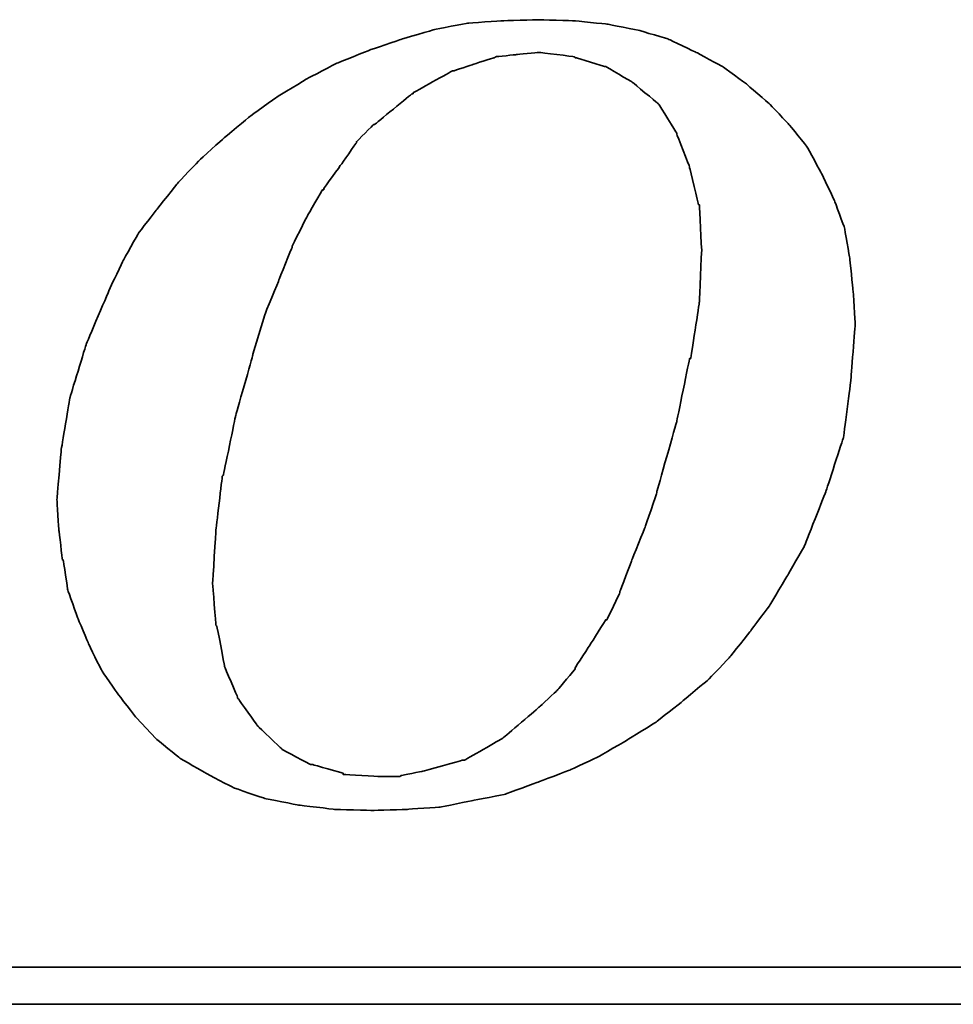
# Model space of a CAD drawing. Header units: millimetres. Extents: x 1821 to 2071, y 456 to 561.
# Tile 36 of 53: x 2007.14 to 2010.95, y 489.6 to 493.62. Entities that reach past the tile are written whole.
import ezdxf

# ---------------------------------------------------------------- set-up
doc = ezdxf.new("R2010")
doc.units = ezdxf.units.MM
doc.header["$LTSCALE"] = 0.2
doc.layers.add('layer 1', color=7, linetype='Continuous')

# ---------------------------------------------------------------- blocks, each defined once
blk = doc.blocks.new('TBI MOTION logo(完整正式版)')
at = {"layer": 'layer 1', "color": 22, "lineweight": 35}
for points, knots in [([(-11.34375, -6.98375), (-11.34375, -6.98375), (-10.91375, -7.43875), (-10.91375, -7.43875), (-10.91375, -7.43875), (-10.91375, -7.43875), (-10.38625, -7.87125), (-10.38625, -7.87125), (-10.38625, -7.87125), (-10.38625, -7.87125), (-9.81125, -8.20375), (-9.81125, -8.20375), (-9.81125, -8.20375), (-9.81125, -8.20375), (-9.21125, -8.51875), (-9.21125, -8.51875), (-9.21125, -8.51875), (-9.21125, -8.51875), (-8.51625, -8.75875), (-8.51625, -8.75875), (-8.51625, -8.75875), (-8.51625, -8.75875), (-7.77125, -8.90375), (-7.77125, -8.90375), (-7.77125, -8.90375), (-7.77125, -8.90375), (-6.97875, -8.99875), (-6.97875, -8.99875), (-6.97875, -8.99875), (-6.97875, -8.99875), (-6.14125, -9.02375), (-6.14125, -9.02375), (-6.14125, -9.02375), (-6.14125, -9.02375), (-5.37125, -8.99875), (-5.37125, -8.99875), (-5.37125, -8.99875), (-5.37125, -8.99875), (-4.65375, -8.94875), (-4.65375, -8.94875), (-4.65375, -8.94875), (-4.65375, -8.94875), (-3.93375, -8.80625), (-3.93375, -8.80625), (-3.93375, -8.80625), (-3.93375, -8.80625), (-3.21375, -8.66375), (-3.21375, -8.66375), (-3.21375, -8.66375), (-3.21375, -8.66375), (-2.49375, -8.39875), (-2.49375, -8.39875), (-2.49375, -8.39875), (-2.49375, -8.39875), (-1.79875, -8.13375), (-1.79875, -8.13375), (-1.79875, -8.13375), (-1.79875, -8.13375), (-1.17375, -7.84375), (-1.17375, -7.84375), (-1.17375, -7.84375), (-1.17375, -7.84375), (-0.52375, -7.46375), (-0.52375, -7.46375), (-0.52375, -7.46375), (-0.52375, -7.46375), (0.10124, -7.07875), (0.10124, -7.07875), (0.10124, -7.07875), (0.10124, -7.07875), (0.67625, -6.62375), (0.67625, -6.62375), (0.67625, -6.62375), (0.67625, -6.62375), (1.24874, -6.14375), (1.24874, -6.14375), (1.24874, -6.14375), (1.24874, -6.14375), (1.72874, -5.64125), (1.72874, -5.64125), (1.72874, -5.64125), (1.72874, -5.64125), (2.18624, -5.06375), (2.18624, -5.06375), (2.18624, -5.06375), (2.18624, -5.06375), (2.61625, -4.48874), (2.61625, -4.48874), (2.61625, -4.48874), (2.61625, -4.48874), (3.00125, -3.83874), (3.00125, -3.83874), (3.00125, -3.83874), (3.00125, -3.83874), (3.36124, -3.21374), (3.36124, -3.21374), (3.36124, -3.21374), (3.36124, -3.21374), (3.84374, -1.99125), (3.84374, -1.99125), (3.84374, -1.99125), (3.84374, -1.99125), (4.22625, -0.81875), (4.22625, -0.81875), (4.22625, -0.81875), (4.22625, -0.81875), (4.39125, 0.45624), (4.39125, 0.45624), (4.39125, 0.45624), (4.39125, 0.45624), (4.48874, 1.70124), (4.48874, 1.70124), (4.48874, 1.70124), (4.48874, 1.70124), (4.43874, 2.44625), (4.43874, 2.44625), (4.43874, 2.44625), (4.43874, 2.44625), (4.36874, 3.14125), (4.36874, 3.14125), (4.36874, 3.14125), (4.36874, 3.14125), (4.25125, 3.81125), (4.25125, 3.81125), (4.25125, 3.81125), (4.25125, 3.81125), (4.03124, 4.41125), (4.03124, 4.41125), (4.03124, 4.41125), (4.03124, 4.41125), (3.74374, 5.01125), (3.74374, 5.01125), (3.74374, 5.01125), (3.74374, 5.01125), (3.43124, 5.58875), (3.43124, 5.58875), (3.43124, 5.58875), (3.43124, 5.58875), (3.02625, 6.09125), (3.02625, 6.09125), (3.02625, 6.09125), (3.02625, 6.09125), (2.59374, 6.54875), (2.59374, 6.54875), (2.59374, 6.54875), (2.59374, 6.54875), (2.09124, 6.98125), (2.09124, 6.98125), (2.09124, 6.98125), (2.09124, 6.98125), (1.56124, 7.36625), (1.56124, 7.36625), (1.56124, 7.36625), (1.56124, 7.36625), (0.98624, 7.67625), (0.98624, 7.67625), (0.98624, 7.67625), (0.98624, 7.67625), (0.38624, 7.96375), (0.38624, 7.96375), (0.38624, 7.96375), (0.38624, 7.96375), (-0.25875, 8.15625), (-0.25875, 8.15625), (-0.25875, 8.15625), (-0.25875, 8.15625), (-0.98125, 8.30125), (-0.98125, 8.30125), (-0.98125, 8.30125), (-0.98125, 8.30125), (-1.70124, 8.37125), (-1.70124, 8.37125), (-1.70124, 8.37125), (-1.70124, 8.37125), (-2.49375, 8.39624), (-2.49375, 8.39624), (-2.49375, 8.39624), (-2.49375, 8.39624), (-3.28625, 8.37125), (-3.28625, 8.37125), (-3.28625, 8.37125), (-3.28625, 8.37125), (-4.05125, 8.32125), (-4.05125, 8.32125), (-4.05125, 8.32125), (-4.05125, 8.32125), (-4.77375, 8.18125), (-4.77375, 8.18125), (-4.77375, 8.18125), (-4.77375, 8.18125), (-5.51625, 7.96375), (-5.51625, 7.96375), (-5.51625, 7.96375), (-5.51625, 7.96375), (-6.21125, 7.72625), (-6.21125, 7.72625), (-6.21125, 7.72625), (-6.21125, 7.72625), (-6.92875, 7.43625), (-6.92875, 7.43625), (-6.92875, 7.43625), (-6.92875, 7.43625), (-7.57875, 7.10125), (-7.57875, 7.10125), (-7.57875, 7.10125), (-7.57875, 7.10125), (-8.24875, 6.69125), (-8.24875, 6.69125), (-8.24875, 6.69125), (-8.24875, 6.69125), (-8.84875, 6.26125), (-8.84875, 6.26125), (-8.84875, 6.26125), (-8.84875, 6.26125), (-9.42625, 5.78125), (-9.42625, 5.78125), (-9.42625, 5.78125), (-9.42625, 5.78125), (-9.95375, 5.30125), (-9.95375, 5.30125), (-9.95375, 5.30125), (-9.95375, 5.30125), (-10.43375, 4.79624), (-10.43375, 4.79624), (-10.43375, 4.79624), (-10.43375, 4.79624), (-10.88875, 4.22125), (-10.88875, 4.22125), (-10.88875, 4.22125), (-10.88875, 4.22125), (-11.29875, 3.69375), (-11.29875, 3.69375), (-11.29875, 3.69375), (-11.29875, 3.69375), (-11.63375, 3.09125), (-11.63375, 3.09125), (-11.63375, 3.09125), (-11.63375, 3.09125), (-11.91875, 2.49625), (-11.91875, 2.49625), (-11.91875, 2.49625), (-11.91875, 2.49625), (-12.44875, 1.24625), (-12.44875, 1.24625), (-12.44875, 1.24625), (-12.44875, 1.24625), (-12.80875, 0.06874), (-12.80875, 0.06874), (-12.80875, 0.06874), (-12.80875, 0.06874), (-12.99875, -1.07875), (-12.99875, -1.07875), (-12.99875, -1.07875), (-12.99875, -1.07875), (-13.09375, -2.18375), (-13.09375, -2.18375), (-13.09375, -2.18375), (-13.09375, -2.18375), (-13.04875, -2.85375), (-13.04875, -2.85375), (-13.04875, -2.85375), (-13.04875, -2.85375), (-12.97375, -3.50375), (-12.97375, -3.50375), (-12.97375, -3.50375), (-12.97375, -3.50375), (-12.95375, -3.50375), (-12.95375, -3.50375), (-12.95375, -3.50375), (-12.95375, -3.50375), (-12.85375, -4.17375), (-12.85375, -4.17375), (-12.85375, -4.17375), (-12.85375, -4.17375), (-12.63875, -4.77624), (-12.63875, -4.77624), (-12.63875, -4.77624), (-12.63875, -4.77624), (-12.39875, -5.35125), (-12.39875, -5.35125), (-12.39875, -5.35125), (-12.39875, -5.35125), (-12.11375, -5.92875), (-12.11375, -5.92875), (-12.11375, -5.92875), (-12.11375, -5.92875), (-11.75375, -6.45375), (-11.75375, -6.45375), (-11.75375, -6.45375), (-11.75375, -6.45375), (-11.34375, -6.98375), (-11.34375, -6.98375)], [0, 0, 0, 0, 0.01369863, 0.01369863, 0.01369863, 0.01369864, 0.02739726, 0.02739726, 0.02739726, 0.02739727, 0.04109589, 0.04109589, 0.04109589, 0.0410959, 0.05479452, 0.05479452, 0.05479452, 0.05479453, 0.06849315, 0.06849315, 0.06849315, 0.06849316, 0.08219178, 0.08219178, 0.08219178, 0.08219179, 0.09589041, 0.09589041, 0.09589041, 0.09589042, 0.10958904, 0.10958904, 0.10958904, 0.10958905, 0.12328767, 0.12328767, 0.12328767, 0.12328768, 0.1369863, 0.1369863, 0.1369863, 0.13698631, 0.15068493, 0.15068493, 0.15068493, 0.15068494, 0.16438356, 0.16438356, 0.16438356, 0.16438357, 0.17808219, 0.17808219, 0.17808219, 0.1780822, 0.19178082, 0.19178082, 0.19178082, 0.19178083, 0.20547945, 0.20547945, 0.20547945, 0.20547946, 0.21917808, 0.21917808, 0.21917808, 0.21917809, 0.23287671, 0.23287671, 0.23287671, 0.23287672, 0.24657534, 0.24657534, 0.24657534, 0.24657535, 0.26027397, 0.26027397, 0.26027397, 0.26027398, 0.2739726, 0.2739726, 0.2739726, 0.27397261, 0.28767123, 0.28767123, 0.28767123, 0.28767124, 0.30136986, 0.30136986, 0.30136986, 0.30136987, 0.31506849, 0.31506849, 0.31506849, 0.3150685, 0.32876712, 0.32876712, 0.32876712, 0.32876713, 0.34246575, 0.34246575, 0.34246575, 0.34246576, 0.35616438, 0.35616438, 0.35616438, 0.35616439, 0.36986301, 0.36986301, 0.36986301, 0.36986302, 0.38356164, 0.38356164, 0.38356164, 0.38356165, 0.39726027, 0.39726027, 0.39726027, 0.39726028, 0.4109589, 0.4109589, 0.4109589, 0.41095891, 0.42465753, 0.42465753, 0.42465753, 0.42465754, 0.43835616, 0.43835616, 0.43835616, 0.43835617, 0.45205479, 0.45205479, 0.45205479, 0.4520548, 0.46575342, 0.46575342, 0.46575342, 0.46575343, 0.47945205, 0.47945205, 0.47945205, 0.47945206, 0.49315068, 0.49315068, 0.49315068, 0.49315069, 0.50684932, 0.50684932, 0.50684932, 0.50684933, 0.52054795, 0.52054795, 0.52054795, 0.52054796, 0.53424658, 0.53424658, 0.53424658, 0.53424659, 0.54794521, 0.54794521, 0.54794521, 0.54794522, 0.56164384, 0.56164384, 0.56164384, 0.56164385, 0.57534247, 0.57534247, 0.57534247, 0.57534248, 0.5890411, 0.5890411, 0.5890411, 0.58904111, 0.60273973, 0.60273973, 0.60273973, 0.60273974, 0.61643836, 0.61643836, 0.61643836, 0.61643837, 0.63013699, 0.63013699, 0.63013699, 0.630137, 0.64383562, 0.64383562, 0.64383562, 0.64383563, 0.65753425, 0.65753425, 0.65753425, 0.65753426, 0.67123288, 0.67123288, 0.67123288, 0.67123289, 0.68493151, 0.68493151, 0.68493151, 0.68493152, 0.69863014, 0.69863014, 0.69863014, 0.69863015, 0.71232877, 0.71232877, 0.71232877, 0.71232878, 0.7260274, 0.7260274, 0.7260274, 0.72602741, 0.73972603, 0.73972603, 0.73972603, 0.73972604, 0.75342466, 0.75342466, 0.75342466, 0.75342467, 0.76712329, 0.76712329, 0.76712329, 0.7671233, 0.78082192, 0.78082192, 0.78082192, 0.78082193, 0.79452055, 0.79452055, 0.79452055, 0.79452056, 0.80821918, 0.80821918, 0.80821918, 0.80821919, 0.82191781, 0.82191781, 0.82191781, 0.82191782, 0.83561644, 0.83561644, 0.83561644, 0.83561645, 0.84931507, 0.84931507, 0.84931507, 0.84931508, 0.8630137, 0.8630137, 0.8630137, 0.86301371, 0.87671233, 0.87671233, 0.87671233, 0.87671234, 0.89041096, 0.89041096, 0.89041096, 0.89041097, 0.90410959, 0.90410959, 0.90410959, 0.9041096, 0.91780822, 0.91780822, 0.91780822, 0.91780823, 0.93150685, 0.93150685, 0.93150685, 0.93150686, 0.94520548, 0.94520548, 0.94520548, 0.94520549, 0.95890411, 0.95890411, 0.95890411, 0.95890412, 0.97260274, 0.97260274, 0.97260274, 0.97260275, 0.98630137, 0.98630137, 0.98630137, 0.98630138, 1, 1, 1, 1]), ([(-8.77875, 1.03124), (-8.77875, 1.03124), (-8.51625, 1.89625), (-8.51625, 1.89625), (-8.51625, 1.89625), (-8.51625, 1.89625), (-8.20375, 2.66375), (-8.20375, 2.66375), (-8.20375, 2.66375), (-8.20375, 2.66375), (-7.91625, 3.38125), (-7.91625, 3.38125), (-7.91625, 3.38125), (-7.91625, 3.38125), (-7.91625, 3.40624), (-7.91625, 3.40624), (-7.91625, 3.40624), (-7.91625, 3.40624), (-7.57875, 4.07624), (-7.57875, 4.07624), (-7.57875, 4.07624), (-7.57875, 4.07624), (-7.24375, 4.65125), (-7.24375, 4.65125), (-7.24375, 4.65125), (-7.24375, 4.65125), (-7.21875, 4.65125), (-7.21875, 4.65125), (-7.21875, 4.65125), (-7.21875, 4.65125), (-7.21875, 4.67624), (-7.21875, 4.67624), (-7.21875, 4.67624), (-7.21875, 4.67624), (-6.83625, 5.20375), (-6.83625, 5.20375), (-6.83625, 5.20375), (-6.83625, 5.20375), (-6.49875, 5.68625), (-6.49875, 5.68625), (-6.49875, 5.68625), (-6.49875, 5.68625), (-6.49875, 5.70625), (-6.49875, 5.70625), (-6.49875, 5.70625), (-6.49875, 5.70625), (-6.11625, 6.09125), (-6.11625, 6.09125), (-6.11625, 6.09125), (-6.11625, 6.09125), (-6.09125, 6.09125), (-6.09125, 6.09125), (-6.09125, 6.09125), (-6.09125, 6.09125), (-5.27375, 6.76625), (-5.27375, 6.76625), (-5.27375, 6.76625), (-5.27375, 6.76625), (-5.24875, 6.76625), (-5.24875, 6.76625), (-5.24875, 6.76625), (-5.24875, 6.76625), (-5.24875, 6.78625), (-5.24875, 6.78625), (-5.24875, 6.78625), (-5.24875, 6.78625), (-4.38875, 7.26624), (-4.38875, 7.26624), (-4.38875, 7.26624), (-4.38875, 7.26624), (-4.36125, 7.26624), (-4.36125, 7.26624), (-4.36125, 7.26624), (-4.36125, 7.26624), (-3.93375, 7.41125), (-3.93375, 7.41125), (-3.93375, 7.41125), (-3.93375, 7.41125), (-3.47375, 7.55625), (-3.47375, 7.55625), (-3.47375, 7.55625), (-3.47375, 7.55625), (-3.45375, 7.55625), (-3.45375, 7.55625), (-3.45375, 7.55625), (-3.45375, 7.55625), (-3.42875, 7.58124), (-3.42875, 7.58124), (-3.42875, 7.58124), (-3.42875, 7.58124), (-2.97375, 7.62625), (-2.97375, 7.62625), (-2.97375, 7.62625), (-2.97375, 7.62625), (-2.49375, 7.67625), (-2.49375, 7.67625), (-2.49375, 7.67625), (-2.49375, 7.67625), (-2.46875, 7.67625), (-2.46875, 7.67625), (-2.46875, 7.67625), (-2.46875, 7.67625), (-1.70124, 7.58124), (-1.70124, 7.58124), (-1.70124, 7.58124), (-1.70124, 7.58124), (-1.67875, 7.55625), (-1.67875, 7.55625), (-1.67875, 7.55625), (-1.67875, 7.55625), (-1.65375, 7.55625), (-1.65375, 7.55625), (-1.65375, 7.55625), (-1.65375, 7.55625), (-1.03125, 7.36625), (-1.03125, 7.36625), (-1.03125, 7.36625), (-1.03125, 7.36625), (-1.00625, 7.36625), (-1.00625, 7.36625), (-1.00625, 7.36625), (-1.00625, 7.36625), (-0.43124, 7.02624), (-0.43124, 7.02624), (-0.43124, 7.02624), (-0.43124, 7.02624), (-0.40625, 7.00624), (-0.40625, 7.00624), (-0.40625, 7.00624), (-0.40625, 7.00624), (0.12124, 6.57124), (0.12124, 6.57124), (0.12124, 6.57124), (0.12124, 6.57124), (0.14624, 6.54875), (0.14624, 6.54875), (0.14624, 6.54875), (0.14624, 6.54875), (0.17124, 6.52375), (0.17124, 6.52375), (0.17124, 6.52375), (0.17124, 6.52375), (0.55625, 5.89875), (0.55625, 5.89875), (0.55625, 5.89875), (0.55625, 5.89875), (0.55625, 5.87625), (0.55625, 5.87625), (0.55625, 5.87625), (0.55625, 5.87625), (0.84124, 5.15625), (0.84124, 5.15625), (0.84124, 5.15625), (0.84124, 5.15625), (0.84124, 5.13125), (0.84124, 5.13125), (0.84124, 5.13125), (0.84124, 5.13125), (1.03624, 4.31875), (1.03624, 4.31875), (1.03624, 4.31875), (1.03624, 4.31875), (1.05624, 4.31875), (1.05624, 4.31875), (1.05624, 4.31875), (1.05624, 4.31875), (1.05624, 4.29125), (1.05624, 4.29125), (1.05624, 4.29125), (1.05624, 4.29125), (1.10625, 3.33125), (1.10625, 3.33125), (1.10625, 3.33125), (1.10625, 3.33125), (1.10625, 3.30875), (1.10625, 3.30875), (1.10625, 3.30875), (1.10625, 3.30875), (1.05624, 2.20624), (1.05624, 2.20624), (1.05624, 2.20624), (1.05624, 2.20624), (1.05624, 2.18124), (1.05624, 2.18124), (1.05624, 2.18124), (1.05624, 2.18124), (0.86624, 0.93624), (0.86624, 0.93624), (0.86624, 0.93624), (0.86624, 0.93624), (0.84124, 0.93624), (0.84124, 0.93624), (0.84124, 0.93624), (0.84124, 0.93624), (0.55625, -0.45874), (0.55625, -0.45874), (0.55625, -0.45874), (0.55625, -0.45874), (0.12124, -1.99125), (0.12124, -1.99125), (0.12124, -1.99125), (0.12124, -1.99125), (0.12124, -2.01874), (0.12124, -2.01874), (0.12124, -2.01874), (0.12124, -2.01874), (-0.13874, -2.78375), (-0.13874, -2.78375), (-0.13874, -2.78375), (-0.13874, -2.78375), (-0.43124, -3.50375), (-0.43124, -3.50375), (-0.43124, -3.50375), (-0.43124, -3.50375), (-0.69375, -4.19875), (-0.69375, -4.19875), (-0.69375, -4.19875), (-0.69375, -4.19875), (-0.69375, -4.22375), (-0.69375, -4.22375), (-0.69375, -4.22375), (-0.69375, -4.22375), (-0.98125, -4.82374), (-0.98125, -4.82374), (-0.98125, -4.82374), (-0.98125, -4.82374), (-1.00625, -4.82374), (-1.00625, -4.82374), (-1.00625, -4.82374), (-1.00625, -4.82374), (-1.33875, -5.35125), (-1.33875, -5.35125), (-1.33875, -5.35125), (-1.33875, -5.35125), (-1.67875, -5.87875), (-1.67875, -5.87875), (-1.67875, -5.87875), (-1.67875, -5.87875), (-1.67875, -5.90375), (-1.67875, -5.90375), (-1.67875, -5.90375), (-1.67875, -5.90375), (-2.05875, -6.35875), (-2.05875, -6.35875), (-2.05875, -6.35875), (-2.05875, -6.35875), (-2.08375, -6.38375), (-2.08375, -6.38375), (-2.08375, -6.38375), (-2.08375, -6.38375), (-2.46875, -6.74375), (-2.46875, -6.74375), (-2.46875, -6.74375), (-2.46875, -6.74375), (-3.25875, -7.41625), (-3.25875, -7.41625), (-3.25875, -7.41625), (-3.25875, -7.41625), (-3.28625, -7.43875), (-3.28625, -7.43875), (-3.28625, -7.43875), (-3.28625, -7.43875), (-4.12375, -7.91875), (-4.12375, -7.91875), (-4.12375, -7.91875), (-4.12375, -7.91875), (-4.14875, -7.91875), (-4.14875, -7.91875), (-4.14875, -7.91875), (-4.14875, -7.91875), (-4.17125, -7.91875), (-4.17125, -7.91875), (-4.17125, -7.91875), (-4.17125, -7.91875), (-5.03375, -8.15875), (-5.03375, -8.15875), (-5.03375, -8.15875), (-5.03375, -8.15875), (-5.51625, -8.25625), (-5.51625, -8.25625), (-5.51625, -8.25625), (-5.51625, -8.25625), (-5.54125, -8.27875), (-5.54125, -8.27875), (-5.54125, -8.27875), (-5.54125, -8.27875), (-5.56375, -8.27875), (-5.56375, -8.27875), (-5.56375, -8.27875), (-5.56375, -8.27875), (-5.99625, -8.27875), (-5.99625, -8.27875), (-5.99625, -8.27875), (-5.99625, -8.27875), (-6.76375, -8.23125), (-6.76375, -8.23125), (-6.76375, -8.23125), (-6.76375, -8.23125), (-6.78875, -8.23125), (-6.78875, -8.23125), (-6.78875, -8.23125), (-6.78875, -8.23125), (-6.78875, -8.20375), (-6.78875, -8.20375), (-6.78875, -8.20375), (-6.78875, -8.20375), (-7.45875, -8.01375), (-7.45875, -8.01375), (-7.45875, -8.01375), (-7.45875, -8.01375), (-7.48375, -8.01375), (-7.48375, -8.01375), (-7.48375, -8.01375), (-7.48375, -8.01375), (-7.50875, -8.01375), (-7.50875, -8.01375), (-7.50875, -8.01375), (-7.50875, -8.01375), (-8.13125, -7.67875), (-8.13125, -7.67875), (-8.13125, -7.67875), (-8.13125, -7.67875), (-8.15625, -7.65375), (-8.15625, -7.65375), (-8.15625, -7.65375), (-8.15625, -7.65375), (-8.65875, -7.17375), (-8.65875, -7.17375), (-8.65875, -7.17375), (-8.65875, -7.17375), (-8.68375, -7.14875), (-8.68375, -7.14875), (-8.68375, -7.14875), (-8.68375, -7.14875), (-9.08875, -6.57375), (-9.08875, -6.57375), (-9.08875, -6.57375), (-9.08875, -6.57375), (-9.11375, -6.54875), (-9.11375, -6.54875), (-9.11375, -6.54875), (-9.11375, -6.54875), (-9.11375, -6.52875), (-9.11375, -6.52875), (-9.11375, -6.52875), (-9.11375, -6.52875), (-9.40375, -5.85375), (-9.40375, -5.85375), (-9.40375, -5.85375), (-9.40375, -5.85375), (-9.40375, -5.82875), (-9.40375, -5.82875), (-9.40375, -5.82875), (-9.40375, -5.82875), (-9.56875, -4.96875), (-9.56875, -4.96875), (-9.56875, -4.96875), (-9.56875, -4.96875), (-9.59375, -4.94375), (-9.59375, -4.94375), (-9.59375, -4.94375), (-9.59375, -4.94375), (-9.66375, -4.03375), (-9.66375, -4.03375), (-9.66375, -4.03375), (-9.66375, -4.03375), (-9.66375, -4.00875), (-9.66375, -4.00875), (-9.66375, -4.00875), (-9.66375, -4.00875), (-9.59375, -2.85375), (-9.59375, -2.85375), (-9.59375, -2.85375), (-9.59375, -2.85375), (-9.45125, -1.65875), (-9.45125, -1.65875), (-9.45125, -1.65875), (-9.45125, -1.65875), (-9.42625, -1.63375), (-9.42625, -1.63375), (-9.42625, -1.63375), (-9.42625, -1.63375), (-9.16125, -0.33875), (-9.16125, -0.33875), (-9.16125, -0.33875), (-9.16125, -0.33875), (-8.77875, 1.00624), (-8.77875, 1.00624), (-8.77875, 1.00624), (-8.77875, 1.00624), (-8.77875, 1.03124), (-8.77875, 1.03124)], [0, 0, 0, 0, 0.01020408, 0.01020408, 0.01020408, 0.01020409, 0.02040816, 0.02040816, 0.02040816, 0.02040817, 0.03061224, 0.03061224, 0.03061224, 0.03061225, 0.04081633, 0.04081633, 0.04081633, 0.04081634, 0.05102041, 0.05102041, 0.05102041, 0.05102042, 0.06122449, 0.06122449, 0.06122449, 0.0612245, 0.07142857, 0.07142857, 0.07142857, 0.07142858, 0.08163265, 0.08163265, 0.08163265, 0.08163266, 0.09183673, 0.09183673, 0.09183673, 0.09183674, 0.10204082, 0.10204082, 0.10204082, 0.10204083, 0.1122449, 0.1122449, 0.1122449, 0.11224491, 0.12244898, 0.12244898, 0.12244898, 0.12244899, 0.13265306, 0.13265306, 0.13265306, 0.13265307, 0.14285714, 0.14285714, 0.14285714, 0.14285715, 0.15306122, 0.15306122, 0.15306122, 0.15306123, 0.16326531, 0.16326531, 0.16326531, 0.16326532, 0.17346939, 0.17346939, 0.17346939, 0.1734694, 0.18367347, 0.18367347, 0.18367347, 0.18367348, 0.19387755, 0.19387755, 0.19387755, 0.19387756, 0.20408163, 0.20408163, 0.20408163, 0.20408164, 0.21428571, 0.21428571, 0.21428571, 0.21428572, 0.2244898, 0.2244898, 0.2244898, 0.22448981, 0.23469388, 0.23469388, 0.23469388, 0.23469389, 0.24489796, 0.24489796, 0.24489796, 0.24489797, 0.25510204, 0.25510204, 0.25510204, 0.25510205, 0.26530612, 0.26530612, 0.26530612, 0.26530613, 0.2755102, 0.2755102, 0.2755102, 0.27551021, 0.28571429, 0.28571429, 0.28571429, 0.2857143, 0.29591837, 0.29591837, 0.29591837, 0.29591838, 0.30612245, 0.30612245, 0.30612245, 0.30612246, 0.31632653, 0.31632653, 0.31632653, 0.31632654, 0.32653061, 0.32653061, 0.32653061, 0.32653062, 0.33673469, 0.33673469, 0.33673469, 0.3367347, 0.34693878, 0.34693878, 0.34693878, 0.34693879, 0.35714286, 0.35714286, 0.35714286, 0.35714287, 0.36734694, 0.36734694, 0.36734694, 0.36734695, 0.37755102, 0.37755102, 0.37755102, 0.37755103, 0.3877551, 0.3877551, 0.3877551, 0.38775511, 0.39795918, 0.39795918, 0.39795918, 0.39795919, 0.40816327, 0.40816327, 0.40816327, 0.40816328, 0.41836735, 0.41836735, 0.41836735, 0.41836736, 0.42857143, 0.42857143, 0.42857143, 0.42857144, 0.43877551, 0.43877551, 0.43877551, 0.43877552, 0.44897959, 0.44897959, 0.44897959, 0.4489796, 0.45918367, 0.45918367, 0.45918367, 0.45918368, 0.46938776, 0.46938776, 0.46938776, 0.46938777, 0.47959184, 0.47959184, 0.47959184, 0.47959185, 0.48979592, 0.48979592, 0.48979592, 0.48979593, 0.5, 0.5, 0.5, 0.50000001, 0.51020408, 0.51020408, 0.51020408, 0.51020409, 0.52040816, 0.52040816, 0.52040816, 0.52040817, 0.53061224, 0.53061224, 0.53061224, 0.53061225, 0.54081633, 0.54081633, 0.54081633, 0.54081634, 0.55102041, 0.55102041, 0.55102041, 0.55102042, 0.56122449, 0.56122449, 0.56122449, 0.5612245, 0.57142857, 0.57142857, 0.57142857, 0.57142858, 0.58163265, 0.58163265, 0.58163265, 0.58163266, 0.59183673, 0.59183673, 0.59183673, 0.59183674, 0.60204082, 0.60204082, 0.60204082, 0.60204083, 0.6122449, 0.6122449, 0.6122449, 0.61224491, 0.62244898, 0.62244898, 0.62244898, 0.62244899, 0.63265306, 0.63265306, 0.63265306, 0.63265307, 0.64285714, 0.64285714, 0.64285714, 0.64285715, 0.65306122, 0.65306122, 0.65306122, 0.65306123, 0.66326531, 0.66326531, 0.66326531, 0.66326532, 0.67346939, 0.67346939, 0.67346939, 0.6734694, 0.68367347, 0.68367347, 0.68367347, 0.68367348, 0.69387755, 0.69387755, 0.69387755, 0.69387756, 0.70408163, 0.70408163, 0.70408163, 0.70408164, 0.71428571, 0.71428571, 0.71428571, 0.71428572, 0.7244898, 0.7244898, 0.7244898, 0.72448981, 0.73469388, 0.73469388, 0.73469388, 0.73469389, 0.74489796, 0.74489796, 0.74489796, 0.74489797, 0.75510204, 0.75510204, 0.75510204, 0.75510205, 0.76530612, 0.76530612, 0.76530612, 0.76530613, 0.7755102, 0.7755102, 0.7755102, 0.77551021, 0.78571429, 0.78571429, 0.78571429, 0.7857143, 0.79591837, 0.79591837, 0.79591837, 0.79591838, 0.80612245, 0.80612245, 0.80612245, 0.80612246, 0.81632653, 0.81632653, 0.81632653, 0.81632654, 0.82653061, 0.82653061, 0.82653061, 0.82653062, 0.83673469, 0.83673469, 0.83673469, 0.8367347, 0.84693878, 0.84693878, 0.84693878, 0.84693879, 0.85714286, 0.85714286, 0.85714286, 0.85714287, 0.86734694, 0.86734694, 0.86734694, 0.86734695, 0.87755102, 0.87755102, 0.87755102, 0.87755103, 0.8877551, 0.8877551, 0.8877551, 0.88775511, 0.89795918, 0.89795918, 0.89795918, 0.89795919, 0.90816327, 0.90816327, 0.90816327, 0.90816328, 0.91836735, 0.91836735, 0.91836735, 0.91836736, 0.92857143, 0.92857143, 0.92857143, 0.92857144, 0.93877551, 0.93877551, 0.93877551, 0.93877552, 0.94897959, 0.94897959, 0.94897959, 0.9489796, 0.95918367, 0.95918367, 0.95918367, 0.95918368, 0.96938776, 0.96938776, 0.96938776, 0.96938777, 0.97959184, 0.97959184, 0.97959184, 0.97959185, 0.98979592, 0.98979592, 0.98979592, 0.98979593, 1, 1, 1, 1]), ([(75.90875, -9.47875), (75.90875, -9.47875), (75.90875, -12.28625), (75.90875, -12.28625), (75.90875, -12.28625), (75.90875, -12.28625), (75.90875, -12.47875), (75.90875, -12.47875), (75.90875, -12.47875), (75.90875, -12.47875), (75.71625, -12.47875), (75.71625, -12.47875), (75.71625, -12.47875), (75.71625, -12.47875), (-88.32875, -12.47875), (-88.32875, -12.47875), (-88.32875, -12.47875), (-88.32875, -12.47875), (-88.32875, -13.29375), (-88.32875, -13.29375), (-88.32875, -13.29375), (-88.32875, -13.29375), (82.89125, -13.29375), (82.89125, -13.29375), (82.89125, -13.29375), (82.89125, -13.29375), (75.90875, -9.47875), (75.90875, -9.47875)], [0, 0, 0, 0, 0.14285714, 0.14285714, 0.14285714, 0.14285715, 0.28571429, 0.28571429, 0.28571429, 0.2857143, 0.42857143, 0.42857143, 0.42857143, 0.42857144, 0.57142857, 0.57142857, 0.57142857, 0.57142858, 0.71428571, 0.71428571, 0.71428571, 0.71428572, 0.85714286, 0.85714286, 0.85714286, 0.85714287, 1, 1, 1, 1])]:
    blk.add_open_spline(points, degree=3, knots=knots, dxfattribs=at)

msp = doc.modelspace()

# ---------------------------------------------------------------- block references
at = {"xscale": 0.1852549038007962, "yscale": 0.1852549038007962, "zscale": 0.1852549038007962}
msp.add_blockref('TBI MOTION logo(完整正式版)', (2009.7144, 492.063), dxfattribs=at)

doc.saveas('drawing.dxf')
